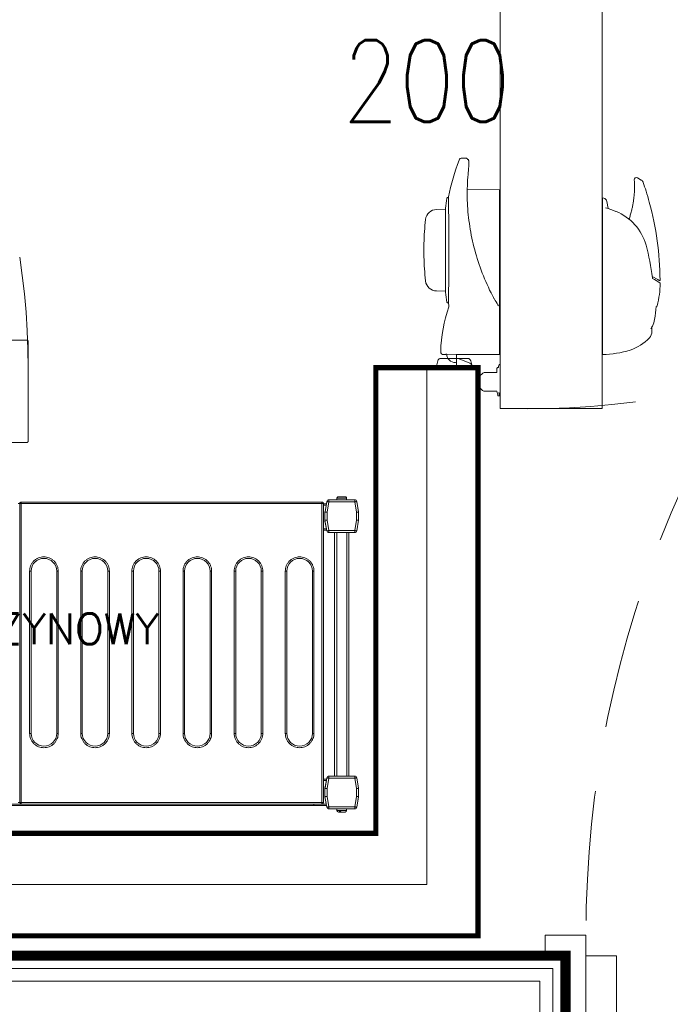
# Model space of a CAD drawing. Header units: millimetres. Extents: x -4835 to 23023, y -15404 to 3906.
# Tile 34 of 39: x -861 to -797, y 1288 to 1384. Entities that reach past the tile are written whole.
import ezdxf
from ezdxf.enums import TextEntityAlignment as Align

# ---------------------------------------------------------------- set-up
doc = ezdxf.new("R2010")
doc.units = ezdxf.units.MM
doc.linetypes.add('DASHED', pattern=[19.05, 12.7, -6.35])
doc.layers.get('0').update_dxf_attribs({"lineweight": 9})
doc.layers.add('Budowlane - Sciany Wew', color=7, linetype='Continuous')
doc.layers.add('Ściany', color=51, linetype='Continuous')
doc.layers.add('Ślusarka_okienna', color=30, linetype='Continuous', lineweight=13)
doc.styles.add('Incold_std', font='simplex.shx', dxfattribs={"width": 0.8})
doc.styles.add('RomanS', font='simplex.shx')
doc.linetypes.add('BATTING', pattern='A,0.0001,-0.1,[134,ltypeshp.shx,S=0.1,R=0,X=-0.1,Y=0],-0.2,[134,ltypeshp.shx,S=0.1,R=180,X=0.1,Y=0],-0.1', length=0.4001)

# ---------------------------------------------------------------- blocks, each defined once
blk = doc.blocks.new('*U235')
for points in [[(-2, -5), (0, -5), (0, 5), (-2, 5), (-2, 7), (2, 7), (2, 5), (2, -7), (-2, -7), (-2, -5)], [(2, 5), (5, 5), (5, -5), (2, -5)]]:
    blk.add_lwpolyline(points)
at = {"linetype": 'DASHED'}
blk.add_arc((108, 7), 106, 90, 180, dxfattribs=at)
blk = doc.blocks.new('40GAZ_podklad_lewy')
at = {"layer": 'Budowlane - Sciany Wew', "color": 251, "linetype": 'Continuous', "lineweight": 20}
for points in [[(794.935, -844.747), (794.935, -837.247), (484.489, -837.247), (484.489, -649.298), (790.589, -649.298), (790.589, -574.798), (783.089, -574.798), (783.089, -641.744), (657.965, -641.745), (657.965, -462.297), (783.089, -462.296), (783.089, -472.298), (790.589, -472.298), (790.589, -452.224)], [(793.685, -843.497), (793.685, -838.498), (483.239, -838.498), (483.239, -648.048), (789.339, -648.048), (789.339, -576.048), (784.339, -576.048), (784.339, -642.994), (656.715, -642.994), (656.715, -461.047), (784.339, -461.047), (784.339, -471.048), (789.339, -471.048), (789.339, -453.474)]]:
    blk.add_lwpolyline(points, dxfattribs=at)
at = {"layer": 'Ściany', "const_width": 1}
blk.add_lwpolyline([(796.185, -845.997), (796.185, -835.997), (485.739, -835.997), (485.739, -650.548), (791.839, -650.548), (791.839, -573.548), (781.839, -573.548), (781.839, -640.493), (659.215, -640.495), (659.215, -463.548), (781.839, -463.546), (781.839, -473.548), (791.839, -473.548), (791.839, -450.975)], dxfattribs=at)
at = {"layer": 'Ślusarka_okienna'}
blk.add_blockref('*U235', (796.185, -840.997), dxfattribs=at)
blk = doc.blocks.new('*U493')
at = {"const_width": 0.5}
blk.add_lwpolyline([(124.5, 290), (124.5, 300), (180, 300), (180, 0), (0, 0), (0, 300), (54.5, 300), (54.5, 290), (10, 290), (10, 10), (170, 10), (170, 290)], close=True, dxfattribs=at)
at = {"color": 253, "linetype": 'BATTING', "ltscale": 12, "true_color": 0xadadad}
blk.add_lwpolyline([(54.5, 295), (5, 295), (5, 5), (175, 5), (175, 295), (124.5, 295)], dxfattribs=at)
blk = doc.blocks.new('*U33')
at = {"lineweight": 15}
for p, q in [((72.833, -0.665), (72.683, -0.665)), ((72.833, -0.665), (72.833, -29.865)), ((72.983, -0.665), (72.833, -0.665)), ((72.983, -0.515), (72.983, -0.518)), ((102.383, -0.515), (72.983, -0.515)), ((72.983, -0.518), (72.983, -0.665)), ((102.383, -0.665), (72.983, -0.665)), ((72.983, -0.665), (72.983, -29.865)), ((102.383, -0.518), (102.383, -0.515)), ((102.383, -0.665), (102.383, -0.518)), ((102.533, -0.665), (102.383, -0.665)), ((102.383, -29.865), (102.383, -0.665)), ((102.533, -29.865), (102.533, -0.665)), ((102.533, -0.675), (102.829, -0.675)), ((102.533, -0.825), (102.802, -0.825)), ((102.866, -0.465), (102.686, -1.483)), ((103.063, -0.5), (102.883, -1.517)), ((103.063, -0.3), (103.063, -0.5)), ((105.587, -0.3), (103.063, -0.3)), ((105.587, -0.5), (103.063, -0.5)), ((103.85, -0.15), (103.85, -0.3)), ((104.8, -0.15), (103.85, -0.15)), ((103.857, -0.12), (103.853, -0.12)), ((104.797, -0.12), (104.793, -0.12)), ((104.8, -0.3), (104.8, -0.15)), ((105.587, -0.5), (105.587, -0.3)), ((105.766, -1.517), (105.587, -0.5)), ((105.963, -1.483), (105.784, -0.465)), ((105.784, -0.465), (105.966, -1.5)), ((102.683, -1.5), (102.686, -1.483)), ((102.683, -1.517), (102.683, -1.5)), ((102.883, -1.517), (102.683, -1.517)), ((102.683, -1.517), (102.683, -2.3)), ((102.883, -1.517), (102.883, -2.283)), ((105.766, -2.283), (105.766, -1.517)), ((105.966, -1.517), (105.766, -1.517)), ((105.966, -1.5), (105.966, -2.3)), ((105.966, -2.3), (105.966, -1.517)), ((102.683, -2.375), (102.683, -2.3)), ((102.683, -2.3), (102.866, -3.335)), ((102.815, -3.125), (102.683, -2.375)), ((102.883, -2.283), (103.063, -3.3)), ((105.587, -3.3), (105.766, -2.283)), ((105.784, -3.335), (105.966, -2.3)), ((105.966, -2.3), (105.784, -3.335)), ((102.533, -3.125), (102.815, -3.125)), ((102.533, -3.275), (102.842, -3.275)), ((103.063, -3.3), (105.587, -3.3)), ((103.063, -3.3), (103.063, -3.5)), ((103.063, -3.5), (105.587, -3.5)), ((103.625, -27.291), (103.625, -3.5)), ((103.825, -27.291), (103.825, -3.5)), ((104.825, -27.291), (104.825, -3.5)), ((105.025, -27.291), (105.025, -3.5)), ((105.587, -3.5), (105.587, -3.3)), ((102.533, -27.575), (102.842, -27.575)), ((102.533, -27.725), (102.815, -27.725)), ((102.683, -28.475), (102.815, -27.725)), ((102.866, -27.457), (102.686, -28.474)), ((103.063, -27.491), (102.883, -28.509)), ((103.063, -27.291), (103.063, -27.491)), ((105.587, -27.291), (103.063, -27.291)), ((105.587, -27.491), (103.063, -27.491)), ((105.587, -27.491), (105.587, -27.291)), ((105.766, -28.509), (105.587, -27.491)), ((105.963, -28.474), (105.784, -27.457)), ((102.683, -28.5), (102.683, -28.475)), ((102.683, -28.499), (102.683, -28.5)), ((102.683, -28.5), (102.683, -28.509)), ((102.683, -28.509), (102.683, -29.291)), ((102.883, -28.509), (102.683, -28.509)), ((102.883, -28.509), (102.883, -29.274)), ((105.766, -29.274), (105.766, -28.509)), ((105.966, -28.509), (105.766, -28.509)), ((105.966, -28.5), (105.966, -28.498)), ((105.966, -29.3), (105.966, -28.5)), ((105.966, -29.291), (105.966, -28.509)), ((102.683, -29.291), (102.866, -30.326)), ((102.683, -29.291), (102.683, -29.3)), ((102.683, -29.3), (102.866, -30.335)), ((102.883, -29.274), (103.063, -30.291)), ((105.587, -30.291), (105.766, -29.274)), ((105.784, -30.326), (105.966, -29.291)), ((105.784, -30.335), (105.966, -29.3)), ((101.583, -30.025), (4.383, -30.025)), ((101.583, -30.175), (4.383, -30.175)), ((72.683, -29.865), (72.833, -29.865)), ((72.833, -29.865), (72.983, -29.865)), ((72.983, -29.865), (102.383, -29.865)), ((72.983, -29.971), (72.983, -29.865)), ((72.983, -30.015), (72.983, -29.971)), ((72.983, -30.015), (102.383, -30.015)), ((101.583, -30.015), (101.583, -30.025)), ((101.583, -30.025), (101.583, -30.175)), ((101.583, -30.025), (102.811, -30.025)), ((101.583, -30.175), (102.837, -30.175)), ((102.383, -29.865), (102.533, -29.865)), ((102.383, -29.865), (102.383, -29.971)), ((102.383, -29.971), (102.383, -30.015)), ((103.063, -30.291), (105.587, -30.291)), ((103.063, -30.291), (103.063, -30.491)), ((103.063, -30.491), (105.587, -30.491)), ((103.063, -30.5), (105.587, -30.5)), ((103.85, -30.5), (103.85, -30.65)), ((103.85, -30.65), (104.8, -30.65)), ((104.091, -30.68), (104.201, -30.68)), ((104.8, -30.65), (104.8, -30.5)), ((105.587, -30.491), (105.587, -30.291)), ((104.241, -30.8), (104.147, -30.8))]:
    blk.add_line(p, q, dxfattribs=at)
at = {"color": 253, "lineweight": 15, "true_color": 0xa6a6a6}
for p, q in [((73.803, -23.115), (73.803, -7.265)), ((73.803, -7.265), (73.953, -7.265)), ((73.953, -23.115), (73.953, -7.265)), ((76.453, -7.265), (76.453, -23.115)), ((76.453, -7.265), (76.603, -7.265)), ((76.603, -7.265), (76.603, -23.115)), ((78.803, -23.115), (78.803, -7.265)), ((78.803, -7.265), (78.953, -7.265)), ((78.953, -23.115), (78.953, -7.265)), ((81.453, -7.265), (81.453, -23.115)), ((81.453, -7.265), (81.603, -7.265)), ((81.603, -7.265), (81.603, -23.115)), ((83.803, -23.115), (83.803, -7.265)), ((83.803, -7.265), (83.953, -7.265)), ((83.953, -23.115), (83.953, -7.265)), ((86.453, -7.265), (86.453, -23.115)), ((86.453, -7.265), (86.603, -7.265)), ((86.603, -7.265), (86.603, -23.115)), ((88.803, -23.115), (88.803, -7.265)), ((88.803, -7.265), (88.953, -7.265)), ((88.953, -23.115), (88.953, -7.265)), ((91.453, -7.265), (91.453, -23.115)), ((91.453, -7.265), (91.603, -7.265)), ((91.603, -7.265), (91.603, -23.115)), ((93.803, -23.115), (93.803, -7.265)), ((93.803, -7.265), (93.953, -7.265)), ((93.953, -23.115), (93.953, -7.265)), ((96.453, -7.265), (96.453, -23.115)), ((96.453, -7.265), (96.603, -7.265)), ((96.603, -7.265), (96.603, -23.115)), ((98.803, -23.115), (98.803, -7.265)), ((98.803, -7.265), (98.953, -7.265)), ((98.953, -23.115), (98.953, -7.265)), ((101.453, -7.265), (101.453, -23.115)), ((101.453, -7.265), (101.603, -7.265)), ((101.603, -7.265), (101.603, -23.115)), ((73.803, -23.115), (73.953, -23.115)), ((76.603, -23.115), (76.453, -23.115)), ((78.803, -23.115), (78.953, -23.115)), ((81.603, -23.115), (81.453, -23.115)), ((83.803, -23.115), (83.953, -23.115)), ((86.603, -23.115), (86.453, -23.115)), ((88.803, -23.115), (88.953, -23.115)), ((91.603, -23.115), (91.453, -23.115)), ((93.803, -23.115), (93.953, -23.115)), ((96.603, -23.115), (96.453, -23.115)), ((98.803, -23.115), (98.953, -23.115)), ((101.603, -23.115), (101.453, -23.115))]:
    blk.add_line(p, q, dxfattribs=at)
at = {"lineweight": 15, "flags": 128}
for points in [[(103.063, -0.5), (103.024, -0.493), (102.987, -0.487), (102.953, -0.481), (102.923, -0.475), (102.899, -0.471), (102.881, -0.468), (102.869, -0.466), (102.866, -0.465)], [(105.784, -0.465), (105.78, -0.466), (105.769, -0.468), (105.751, -0.471), (105.726, -0.475), (105.696, -0.481), (105.662, -0.487), (105.625, -0.493), (105.587, -0.5)], [(102.686, -1.483), (102.69, -1.483), (102.701, -1.485), (102.719, -1.489), (102.744, -1.493), (102.774, -1.498), (102.808, -1.504), (102.845, -1.511), (102.883, -1.517)], [(105.766, -1.517), (105.805, -1.511), (105.842, -1.504), (105.876, -1.498), (105.906, -1.493), (105.93, -1.489), (105.948, -1.485), (105.96, -1.483), (105.963, -1.483)], [(102.883, -2.283), (102.844, -2.286), (102.807, -2.289), (102.772, -2.292), (102.742, -2.295), (102.717, -2.297), (102.698, -2.299), (102.687, -2.3), (102.683, -2.3)], [(105.966, -2.3), (105.963, -2.3), (105.954, -2.299), (105.94, -2.298), (105.92, -2.296), (105.895, -2.294), (105.866, -2.291), (105.835, -2.288), (105.801, -2.286), (105.766, -2.283)], [(102.842, -3.275), (102.841, -3.272), (102.84, -3.264), (102.837, -3.25), (102.834, -3.231), (102.83, -3.208), (102.826, -3.182), (102.821, -3.154), (102.815, -3.125)], [(102.866, -3.335), (102.869, -3.334), (102.881, -3.332), (102.899, -3.329), (102.923, -3.325), (102.953, -3.319), (102.987, -3.313), (103.024, -3.307), (103.063, -3.3)], [(105.587, -3.3), (105.625, -3.307), (105.662, -3.313), (105.696, -3.319), (105.726, -3.325), (105.751, -3.329), (105.769, -3.332), (105.78, -3.334), (105.784, -3.335)], [(102.815, -27.725), (102.821, -27.696), (102.826, -27.668), (102.83, -27.642), (102.834, -27.619), (102.837, -27.6), (102.84, -27.586), (102.841, -27.578), (102.842, -27.575)], [(103.063, -27.491), (103.024, -27.484), (102.987, -27.478), (102.953, -27.472), (102.923, -27.467), (102.899, -27.462), (102.881, -27.459), (102.869, -27.457), (102.866, -27.457)], [(105.784, -27.457), (105.78, -27.457), (105.769, -27.459), (105.751, -27.462), (105.726, -27.467), (105.696, -27.472), (105.662, -27.478), (105.625, -27.484), (105.587, -27.491)], [(102.686, -28.474), (102.69, -28.475), (102.701, -28.477), (102.719, -28.48), (102.744, -28.484), (102.774, -28.489), (102.808, -28.495), (102.845, -28.502), (102.883, -28.509)], [(105.766, -28.509), (105.805, -28.502), (105.842, -28.495), (105.876, -28.489), (105.906, -28.484), (105.93, -28.48), (105.948, -28.477), (105.96, -28.475), (105.963, -28.474)], [(102.883, -29.274), (102.844, -29.277), (102.807, -29.28), (102.772, -29.283), (102.742, -29.286), (102.717, -29.288), (102.698, -29.29), (102.687, -29.291), (102.683, -29.291)], [(105.966, -29.291), (105.963, -29.291), (105.954, -29.29), (105.94, -29.289), (105.92, -29.287), (105.895, -29.285), (105.866, -29.283), (105.835, -29.28), (105.801, -29.277), (105.766, -29.274)], [(102.866, -30.326), (102.869, -30.325), (102.881, -30.323), (102.899, -30.32), (102.923, -30.316), (102.953, -30.311), (102.987, -30.305), (103.024, -30.298), (103.063, -30.291)], [(105.587, -30.291), (105.625, -30.298), (105.662, -30.305), (105.696, -30.311), (105.726, -30.316), (105.751, -30.32), (105.769, -30.323), (105.78, -30.325), (105.784, -30.326)]]:
    blk.add_lwpolyline(points, dxfattribs=at)
at = {"lineweight": 15}
for centre, radius, start, end in [((103.063, -0.5), 0.2, 90, 170), ((104, -0.15), 0.15, 168.46304, 180), ((104.65, -0.15), 0.15, 0, 11.53696), ((105.587, -0.5), 0.2, 10, 90), ((102.883, -1.517), 0.2, 170, 180), ((105.766, -1.517), 0.2, 0, 10), ((103.063, -3.3), 0.2, 190, 270), ((105.587, -3.3), 0.2, 270, 350), ((103.063, -27.491), 0.2, 90, 170), ((105.587, -27.491), 0.2, 10, 90), ((102.883, -28.509), 0.2, 170, 180), ((105.766, -28.509), 0.2, 0, 10), ((72.983, -29.865), 0.15, 180, 270), ((102.383, -29.865), 0.15, 270, 360), ((103.063, -30.291), 0.2, 190, 270), ((103.063, -30.3), 0.2, 190, 270), ((104, -30.65), 0.15, 180, 270), ((104.65, -30.65), 0.15, 270, 360), ((105.587, -30.291), 0.2, 270, 350), ((105.587, -30.3), 0.2, 270, 350)]:
    blk.add_arc(centre, radius, start, end, dxfattribs=at)
at = {"color": 253, "lineweight": 15, "true_color": 0xa6a6a6}
for centre, start, end in [((75.203, -7.265), 0, 180), ((80.203, -7.265), 0, 180), ((85.203, -7.265), 0, 180), ((90.203, -7.265), 0, 180), ((95.203, -7.265), 0, 180), ((100.203, -7.265), 0, 180), ((75.203, -23.115), 180, 0), ((80.203, -23.115), 180, 0), ((85.203, -23.115), 180, 0), ((90.203, -23.115), 180, 0), ((95.203, -23.115), 180, 0), ((100.203, -23.115), 180, 0)]:
    blk.add_arc(centre, 1.25, start, end, dxfattribs=at)
at = {"lineweight": 15}
for points, knots in [([(104.005, 0), (103.988, -0.002), (103.954, -0.005), (103.908, -0.031), (103.872, -0.07), (103.862, -0.103), (103.857, -0.12)], [0, 0, 0, 0, 0.250226, 0.500554, 0.748143, 1, 1, 1, 1]), ([(104.644, 0), (104.634, 0), (104.613, 0), (104.536, 0), (104.436, 0), (104.325, 0), (104.213, 0), (104.113, 0), (104.037, 0), (104.016, 0), (104.005, 0)], [0, 0, 0, 0, 0.121175, 0.25, 0.378822, 0.499997, 0.621178, 0.75, 0.878825, 1, 1, 1, 1]), ([(104.793, -0.12), (104.788, -0.104), (104.778, -0.072), (104.744, -0.033), (104.698, -0.006), (104.663, -0.002), (104.644, 0)], [0, 0, 0, 0, 0.243636, 0.487236, 0.731945, 1, 1, 1, 1]), ([(72.983, -0.518), (72.973, -0.519), (72.953, -0.521), (72.923, -0.53), (72.897, -0.545), (72.866, -0.57), (72.839, -0.61), (72.835, -0.648), (72.833, -0.667)], [0, 0, 0, 0, 0.130781, 0.260022, 0.38798, 0.514586, 0.761734, 1, 1, 1, 1]), ([(102.533, -0.667), (102.531, -0.648), (102.528, -0.61), (102.5, -0.57), (102.47, -0.545), (102.443, -0.53), (102.414, -0.521), (102.393, -0.519), (102.383, -0.518)], [0, 0, 0, 0, 0.238259, 0.485419, 0.612024, 0.73998, 0.86922, 1, 1, 1, 1]), ([(104.147, -30.8), (104.141, -30.798), (104.128, -30.795), (104.11, -30.769), (104.097, -30.73), (104.093, -30.697), (104.091, -30.68)], [0, 0, 0, 0, 0.250221, 0.50053, 0.748157, 1, 1, 1, 1]), ([(104.201, -30.68), (104.203, -30.696), (104.207, -30.728), (104.22, -30.767), (104.238, -30.794), (104.251, -30.798), (104.258, -30.8)], [0, 0, 0, 0, 0.243638, 0.487263, 0.731981, 1, 1, 1, 1]), ([(104.045, -30.8), (104.052, -30.8), (104.074, -30.8), (104.117, -30.8), (104.147, -30.8)], [0, 0, 0, 0, 0.311918, 1, 1, 1, 1]), ([(104.258, -30.8), (104.295, -30.8), (104.37, -30.8), (104.48, -30.8), (104.572, -30.8), (104.629, -30.8), (104.654, -30.8), (104.648, -30.8), (104.647, -30.8)], [0, 0, 0, 0, 0.188946, 0.389822, 0.590683, 0.779625, 0.968579, 1, 1, 1, 1])]:
    blk.add_open_spline(points, degree=3, knots=knots, dxfattribs=at)
at = {"color": 253, "lineweight": 15, "true_color": 0xa6a6a6}
for points, knots in [([(73.803, -7.265), (73.808, -7.18), (73.817, -7.004), (73.895, -6.743), (74.024, -6.492), (74.206, -6.268), (74.43, -6.086), (74.681, -5.956), (74.942, -5.881), (75.203, -5.857), (75.464, -5.881), (75.725, -5.956), (75.976, -6.086), (76.2, -6.268), (76.382, -6.492), (76.511, -6.743), (76.589, -7.004), (76.599, -7.18), (76.603, -7.265)], [0, 0, 0, 0, 0.058258, 0.120006, 0.184321, 0.25, 0.31568, 0.379995, 0.441741, 0.5, 0.558259, 0.620005, 0.68432, 0.75, 0.815679, 0.879994, 0.941742, 1, 1, 1, 1]), ([(78.803, -7.265), (78.808, -7.18), (78.817, -7.004), (78.895, -6.743), (79.024, -6.492), (79.206, -6.268), (79.43, -6.086), (79.681, -5.956), (79.942, -5.881), (80.203, -5.857), (80.464, -5.881), (80.725, -5.956), (80.976, -6.086), (81.2, -6.268), (81.382, -6.492), (81.511, -6.743), (81.589, -7.004), (81.599, -7.18), (81.603, -7.265)], [0, 0, 0, 0, 0.058258, 0.120006, 0.18432, 0.25, 0.31568, 0.379994, 0.441742, 0.5, 0.558257, 0.620005, 0.68432, 0.75, 0.81568, 0.879994, 0.941742, 1, 1, 1, 1]), ([(83.803, -7.265), (83.808, -7.18), (83.817, -7.004), (83.895, -6.743), (84.024, -6.492), (84.206, -6.268), (84.43, -6.086), (84.681, -5.956), (84.942, -5.881), (85.203, -5.857), (85.464, -5.881), (85.725, -5.956), (85.976, -6.086), (86.2, -6.268), (86.382, -6.492), (86.511, -6.743), (86.589, -7.004), (86.599, -7.18), (86.603, -7.265)], [0, 0, 0, 0, 0.058258, 0.120006, 0.18432, 0.25, 0.315679, 0.379994, 0.441742, 0.500001, 0.558258, 0.620006, 0.68432, 0.75, 0.81568, 0.879994, 0.941742, 1, 1, 1, 1]), ([(88.803, -7.265), (88.808, -7.18), (88.817, -7.004), (88.895, -6.743), (89.024, -6.492), (89.206, -6.268), (89.43, -6.086), (89.681, -5.956), (89.942, -5.881), (90.203, -5.857), (90.464, -5.881), (90.725, -5.956), (90.976, -6.086), (91.2, -6.268), (91.382, -6.492), (91.511, -6.743), (91.589, -7.004), (91.599, -7.18), (91.603, -7.265)], [0, 0, 0, 0, 0.058258, 0.120006, 0.18432, 0.25, 0.31568, 0.379994, 0.441742, 0.499999, 0.558258, 0.620006, 0.684321, 0.75, 0.81568, 0.879994, 0.941742, 1, 1, 1, 1]), ([(93.803, -7.265), (93.808, -7.18), (93.817, -7.004), (93.895, -6.743), (94.024, -6.492), (94.206, -6.268), (94.43, -6.086), (94.681, -5.956), (94.942, -5.881), (95.203, -5.857), (95.464, -5.881), (95.725, -5.956), (95.976, -6.086), (96.2, -6.268), (96.382, -6.492), (96.511, -6.743), (96.589, -7.004), (96.599, -7.18), (96.603, -7.265)], [0, 0, 0, 0, 0.058258, 0.120006, 0.18432, 0.25, 0.31568, 0.379995, 0.441743, 0.5, 0.558258, 0.620006, 0.68432, 0.75, 0.81568, 0.879994, 0.941742, 1, 1, 1, 1]), ([(98.803, -7.265), (98.808, -7.18), (98.817, -7.004), (98.895, -6.743), (99.024, -6.492), (99.206, -6.268), (99.43, -6.086), (99.681, -5.956), (99.942, -5.881), (100.203, -5.857), (100.464, -5.881), (100.725, -5.956), (100.976, -6.086), (101.2, -6.268), (101.382, -6.492), (101.511, -6.743), (101.589, -7.004), (101.599, -7.18), (101.603, -7.265)], [0, 0, 0, 0, 0.058258, 0.120006, 0.184321, 0.25, 0.31568, 0.379995, 0.441741, 0.5, 0.558259, 0.620005, 0.68432, 0.75, 0.815679, 0.879994, 0.941742, 1, 1, 1, 1]), ([(76.603, -23.115), (76.599, -23.2), (76.589, -23.376), (76.511, -23.637), (76.382, -23.888), (76.2, -24.112), (75.976, -24.294), (75.725, -24.424), (75.464, -24.499), (75.203, -24.523), (74.942, -24.499), (74.681, -24.424), (74.43, -24.294), (74.206, -24.112), (74.024, -23.888), (73.895, -23.637), (73.817, -23.376), (73.808, -23.2), (73.803, -23.115)], [0, 0, 0, 0, 0.058258, 0.120005, 0.184321, 0.25, 0.31568, 0.379995, 0.441742, 0.5, 0.558258, 0.620005, 0.68432, 0.75, 0.815679, 0.879995, 0.941742, 1, 1, 1, 1]), ([(81.603, -23.115), (81.599, -23.2), (81.589, -23.376), (81.511, -23.637), (81.382, -23.888), (81.2, -24.112), (80.976, -24.294), (80.725, -24.424), (80.464, -24.499), (80.203, -24.523), (79.942, -24.499), (79.681, -24.424), (79.43, -24.294), (79.206, -24.112), (79.024, -23.888), (78.895, -23.637), (78.817, -23.376), (78.808, -23.2), (78.803, -23.115)], [0, 0, 0, 0, 0.058258, 0.120006, 0.18432, 0.25, 0.31568, 0.379995, 0.441743, 0.5, 0.558258, 0.620006, 0.68432, 0.75, 0.81568, 0.879995, 0.941742, 1, 1, 1, 1]), ([(86.603, -23.115), (86.599, -23.2), (86.589, -23.376), (86.511, -23.637), (86.382, -23.888), (86.2, -24.112), (85.976, -24.294), (85.725, -24.424), (85.464, -24.499), (85.203, -24.523), (84.942, -24.499), (84.681, -24.424), (84.43, -24.294), (84.206, -24.112), (84.024, -23.888), (83.895, -23.637), (83.817, -23.376), (83.808, -23.2), (83.803, -23.115)], [0, 0, 0, 0, 0.058258, 0.120006, 0.18432, 0.25, 0.315679, 0.379994, 0.441742, 0.499999, 0.558258, 0.620006, 0.684321, 0.75, 0.81568, 0.879995, 0.941742, 1, 1, 1, 1]), ([(91.603, -23.115), (91.599, -23.2), (91.589, -23.376), (91.511, -23.637), (91.382, -23.888), (91.2, -24.112), (90.976, -24.294), (90.725, -24.424), (90.464, -24.499), (90.203, -24.523), (89.942, -24.499), (89.681, -24.424), (89.43, -24.294), (89.206, -24.112), (89.024, -23.888), (88.895, -23.637), (88.817, -23.376), (88.808, -23.2), (88.803, -23.115)], [0, 0, 0, 0, 0.058258, 0.120005, 0.18432, 0.25, 0.315679, 0.379994, 0.441742, 0.500001, 0.558258, 0.620006, 0.684321, 0.75, 0.81568, 0.879994, 0.941742, 1, 1, 1, 1]), ([(96.603, -23.115), (96.599, -23.2), (96.589, -23.376), (96.511, -23.637), (96.382, -23.888), (96.2, -24.112), (95.976, -24.294), (95.725, -24.424), (95.464, -24.499), (95.203, -24.523), (94.942, -24.499), (94.681, -24.424), (94.43, -24.294), (94.206, -24.112), (94.024, -23.888), (93.895, -23.637), (93.817, -23.376), (93.808, -23.2), (93.803, -23.115)], [0, 0, 0, 0, 0.058258, 0.120005, 0.18432, 0.25, 0.31568, 0.379994, 0.441742, 0.5, 0.558257, 0.620005, 0.68432, 0.75, 0.81568, 0.879994, 0.941742, 1, 1, 1, 1]), ([(101.603, -23.115), (101.599, -23.2), (101.589, -23.376), (101.511, -23.637), (101.382, -23.888), (101.2, -24.112), (100.976, -24.294), (100.725, -24.424), (100.464, -24.499), (100.203, -24.523), (99.942, -24.499), (99.681, -24.424), (99.43, -24.294), (99.206, -24.112), (99.024, -23.888), (98.895, -23.637), (98.817, -23.376), (98.808, -23.2), (98.803, -23.115)], [0, 0, 0, 0, 0.058258, 0.120005, 0.184321, 0.25, 0.31568, 0.379995, 0.441742, 0.5, 0.558258, 0.620005, 0.68432, 0.75, 0.815679, 0.879995, 0.941742, 1, 1, 1, 1])]:
    blk.add_open_spline(points, degree=3, knots=knots, dxfattribs=at)
at = {"color": 7, "insert": (53, -15.4), "char_height": 3, "width": 106, "attachment_point": 5, "style": 'RomanS'}
blk.add_mtext('REGAŁ CHŁODNICZY MAGAZYNOWY\\P1060x308mm', dxfattribs=at)
blk = doc.blocks.new('*U38')
at = {"color": 254, "linetype": 'DASHED', "true_color": 0xcfcfcf, "transparency": 33554684}
blk.add_lwpolyline([(64.429, 13, -0.414214), (64.349, 13.08), (64.349, 80.92, -0.414214), (64.429, 81), (74.274, 81, -0.414814), (74.349, 80.926), (74.349, 13.086, -0.414814), (74.274, 13), (64.429, 13)], format="xyb", dxfattribs=at)
blk.add_arc((67.1, 9.9), 71.123, 88.54918, 181.39771, dxfattribs=at)
blk = doc.blocks.new('*U40')
at = {"transparency": 33554687}
for p, q in [((61.4, 22.571), (61.09, 22.035)), ((61.486, 22.722), (61.4, 22.571)), ((66.446, 21.999), (66.024, 21.999)), ((51.679, 20.962), (51.457, 20.577)), ((54.464, 17.715), (53.768, 17.592)), ((53.421, 17.169), (53.447, 17.289)), ((68.721, 17.169), (53.421, 17.169)), ((53.79, 17.149), (53.802, 17.169)), ((68.22, 17.149), (53.79, 17.149)), ((68.22, 17.149), (68.219, 17.169)), ((52.63, 7.099), (52.602, 3.943)), ((68.72, 7.099), (52.63, 7.099)), ((63.438, 6.673), (63.589, 6.764)), ((63.589, 6.764), (63.742, 6.855)), ((63.742, 6.855), (63.859, 6.923)), ((63.859, 6.923), (63.979, 6.989)), ((68.706, 7.099), (68.679, 1.943)), ((68.72, 2.949), (68.72, 7.099)), ((61.872, 5.879), (61.596, 5.757)), ((62.147, 6.005), (61.872, 5.879)), ((62.421, 6.135), (62.147, 6.005)), ((62.693, 6.269), (62.421, 6.135)), ((62.965, 6.407), (62.693, 6.269)), ((63.147, 6.502), (62.965, 6.407)), ((63.185, 6.523), (63.147, 6.502)), ((63.244, 6.556), (63.185, 6.523)), ((63.261, 6.566), (63.244, 6.556)), ((63.438, 6.673), (63.261, 6.566)), ((59.065, 4.837), (58.78, 4.754)), ((59.35, 4.923), (59.065, 4.837)), ((59.633, 5.014), (59.35, 4.923)), ((59.916, 5.108), (59.633, 5.014)), ((60.199, 5.207), (59.916, 5.108)), ((60.481, 5.309), (60.199, 5.207)), ((60.761, 5.415), (60.481, 5.309)), ((61.041, 5.525), (60.761, 5.415)), ((61.319, 5.639), (61.041, 5.525)), ((61.596, 5.757), (61.319, 5.639)), ((49.557, 3.898), (49.555, 3.896)), ((49.561, 3.903), (49.557, 3.898)), ((49.569, 3.912), (49.561, 3.903)), ((49.58, 3.925), (49.569, 3.912)), ((49.594, 3.941), (49.58, 3.925)), ((49.611, 3.961), (49.594, 3.941)), ((49.632, 3.984), (49.611, 3.961)), ((49.655, 4.011), (49.632, 3.984)), ((49.669, 4.027), (49.655, 4.011)), ((49.681, 4.04), (49.676, 4.035)), ((49.698, 4.052), (49.681, 4.04)), ((49.716, 4.063), (49.698, 4.052)), ((49.738, 4.072), (49.716, 4.063)), ((49.771, 4.082), (49.738, 4.072)), ((49.807, 4.089), (49.771, 4.082)), ((49.845, 4.094), (49.807, 4.089)), ((49.886, 4.097), (49.845, 4.094)), ((49.93, 4.1), (49.886, 4.097)), ((49.978, 4.101), (49.93, 4.1)), ((50.029, 4.102), (49.978, 4.101)), ((50.083, 4.101), (50.029, 4.102)), ((50.142, 4.1), (50.083, 4.101)), ((50.204, 4.098), (50.142, 4.1)), ((50.27, 4.095), (50.204, 4.098)), ((50.34, 4.091), (50.27, 4.095)), ((50.413, 4.087), (50.34, 4.091)), ((50.489, 4.082), (50.413, 4.087)), ((50.569, 4.076), (50.489, 4.082)), ((50.651, 4.069), (50.569, 4.076)), ((50.736, 4.062), (50.651, 4.069)), ((50.824, 4.055), (50.736, 4.062)), ((50.914, 4.047), (50.824, 4.055)), ((51.008, 4.038), (50.914, 4.047)), ((51.093, 4.03), (51.008, 4.038)), ((51.118, 4.027), (51.093, 4.03)), ((51.395, 4.003), (51.118, 4.027)), ((51.673, 3.982), (51.395, 4.003)), ((51.951, 3.966), (51.673, 3.982)), ((52.231, 3.953), (51.951, 3.966)), ((52.512, 3.944), (52.231, 3.953)), ((52.793, 3.94), (52.512, 3.944)), ((53.075, 3.939), (52.793, 3.94)), ((53.357, 3.942), (53.075, 3.939)), ((53.641, 3.949), (53.357, 3.942)), ((53.925, 3.96), (53.641, 3.949)), ((54.209, 3.975), (53.925, 3.96)), ((54.493, 3.994), (54.209, 3.975)), ((54.777, 4.017), (54.493, 3.994)), ((55.062, 4.044), (54.777, 4.017)), ((55.347, 4.075), (55.062, 4.044)), ((55.632, 4.109), (55.347, 4.075)), ((55.918, 4.148), (55.632, 4.109)), ((56.204, 4.191), (55.918, 4.148)), ((56.49, 4.237), (56.204, 4.191)), ((56.775, 4.288), (56.49, 4.237)), ((57.062, 4.342), (56.775, 4.288)), ((57.348, 4.401), (57.062, 4.342)), ((57.635, 4.464), (57.348, 4.401)), ((57.922, 4.53), (57.635, 4.464)), ((58.208, 4.601), (57.922, 4.53)), ((58.494, 4.676), (58.208, 4.601)), ((58.78, 4.754), (58.494, 4.676)), ((69.1, 3.989), (69.1, 2.889)), ((69.132, 3.16), (69.566, 4.183)), ((69.322, 4.279), (69.724, 4.386)), ((69.897, 4.471), (70, 4.499)), ((49.53, 3.83), (49.53, 3.432)), ((68.72, 2.949), (68.684, 2.949)), ((69.405, 2.889), (68.684, 2.889)), ((70, 2.899), (69.15, 2.899)), ((53.306, 2.101), (53.306, 2.101)), ((53.306, 2.101), (53.317, 2.101)), ((53.317, 2.101), (53.344, 2.101)), ((53.344, 2.101), (53.388, 2.102)), ((53.35, 2.101), (53.35, 2.08)), ((53.388, 2.102), (53.449, 2.103)), ((53.449, 2.103), (53.525, 2.105)), ((53.525, 2.105), (53.617, 2.106)), ((53.617, 2.106), (53.724, 2.108)), ((53.724, 2.108), (53.847, 2.11)), ((53.847, 2.11), (53.984, 2.113)), ((53.984, 2.113), (54.136, 2.115)), ((54.136, 2.115), (54.302, 2.118)), ((54.302, 2.118), (54.482, 2.12)), ((54.482, 2.12), (54.673, 2.123)), ((54.673, 2.123), (54.877, 2.126)), ((54.877, 2.126), (55.092, 2.129)), ((55.092, 2.129), (55.319, 2.131)), ((55.319, 2.131), (55.556, 2.134)), ((55.556, 2.134), (55.803, 2.137)), ((55.803, 2.137), (56.057, 2.139)), ((56.057, 2.139), (56.319, 2.141)), ((56.319, 2.141), (56.588, 2.143)), ((56.588, 2.143), (56.864, 2.145)), ((56.864, 2.145), (57.145, 2.146)), ((57.145, 2.146), (57.431, 2.148)), ((57.431, 2.148), (57.72, 2.149)), ((57.72, 2.149), (58.01, 2.149)), ((58.01, 2.149), (58.303, 2.15)), ((58.303, 2.15), (58.596, 2.15)), ((58.596, 2.15), (58.89, 2.15)), ((58.89, 2.15), (59.183, 2.149)), ((59.183, 2.149), (59.474, 2.148)), ((59.474, 2.148), (59.76, 2.147)), ((59.76, 2.147), (60.043, 2.146)), ((60.043, 2.146), (60.321, 2.144)), ((60.321, 2.144), (60.595, 2.142)), ((60.595, 2.142), (60.862, 2.14)), ((60.862, 2.14), (61.121, 2.138)), ((61.121, 2.138), (61.371, 2.135)), ((61.371, 2.135), (61.598, 2.133)), ((61.598, 2.133), (61.817, 2.131)), ((61.817, 2.131), (62.026, 2.128)), ((62.026, 2.128), (62.226, 2.125)), ((62.226, 2.125), (62.427, 2.123)), ((62.427, 2.123), (62.616, 2.12)), ((62.616, 2.12), (62.793, 2.117)), ((62.793, 2.117), (62.956, 2.115)), ((62.956, 2.115), (63.105, 2.112)), ((63.105, 2.112), (63.24, 2.11)), ((63.24, 2.11), (63.359, 2.108)), ((63.359, 2.108), (63.463, 2.106)), ((63.463, 2.106), (63.552, 2.104)), ((63.552, 2.104), (63.625, 2.103)), ((63.625, 2.103), (63.682, 2.102)), ((63.682, 2.102), (63.723, 2.101)), ((63.71, 2.08), (63.71, 2.101)), ((63.723, 2.101), (63.746, 2.101)), ((63.746, 2.101), (63.754, 2.101)), ((68.679, 1.927), (68.679, 1.943)), ((68.68, 1.896), (68.679, 1.927)), ((69.1, 2.064), (69.1, 1.382)), ((54.43, 1.824), (62.63, 1.824)), ((54.531, 1.824), (54.547, 0.941)), ((62.513, 0.941), (62.529, 1.824)), ((68.681, 1.871), (68.68, 1.896)), ((68.682, 1.854), (68.681, 1.871)), ((68.684, 1.849), (68.682, 1.854)), ((68.734, 1.849), (68.684, 1.849)), ((68.732, 1.649), (68.734, 1.849)), ((69.118, 1.278), (69.118, 1.267)), ((69.322, 1.08), (70, 0.899)), ((59.175, -0.294), (57.885, -0.294))]:
    blk.add_line(p, q, dxfattribs=at)
at = {"ltscale": 0.1, "transparency": 33554687}
blk.add_line((69.1, 2.889), (69.1, 2.064), dxfattribs=at)
at = {"transparency": 33554684}
for points in [[(-4, 7.229, 0.414214), (-3.92, 7.149), (73.92, 7.149, 0.414214), (74, 7.229), (74, 17.074, 0.414814), (73.926, 17.149), (-3.914, 17.149, 0.414814), (-4, 17.074), (-4, 7.229)], [(69.99, 6.949), (69.99, 6.999), (69.89, 6.999, -0.175422), (69.697, 7.068, -0.244753), (69.69, 7.086), (69.69, 7.124, -0.414214), (69.715, 7.149), (72.465, 7.149, -0.414214), (72.49, 7.124), (72.49, 7.086, -0.200685), (72.483, 7.068), (72.431, 7.033), (72.746, 7.102), (72.757, 7.054, -0.414214), (72.681, 6.934), (72.29, 6.849), (72.29, 5.57, -0.649069), (70.49, 5.599), (70.49, 6.849), (70.09, 6.849, -0.414214), (69.99, 6.949)]]:
    blk.add_lwpolyline(points, format="xyb", dxfattribs=at)
blk.add_lwpolyline([(70, 5), (70, -5)], dxfattribs=at)
at = {"color": 254, "linetype": 'DASHED', "true_color": 0xcfcfcf, "transparency": 33554684}
blk.add_arc((-7.1, 9.9), 81.125, 358.46303, 91.42531, dxfattribs=at)
at = {"transparency": 33554687}
for centre, radius, start, end in [((61.73, -7.202), 30, 90.54811, 105.2579), ((-4.399, 60.468), 76.097, 329.69254, 330.30748), ((61.443, 22.747), 0.05, 330, 90.54908), ((61.75, 22.749), 0.05, 89.81783, 149.99554), ((61.721, 13.799), 9, 75.6725, 89.81545), ((-106.191, -1437.283), 1469.587, 83.299151, 83.348786), ((65.064, 20.509), 1.77, 59.83981, 82.714), ((61.609, -6.834), 29.612, 107.40953, 109.12203), ((61.734, -7.216), 30.014, 105.2584, 107.42009), ((59.387, 16.583), 5.025, 105.70724, 157.73884), ((64.111, -0.951), 23.184, 97.15449, 105.21398), ((62.04, 15.217), 7.866, 58.0399, 60.16003), ((66.471, 21.097), 0.902, 46.67625, 91.47954), ((64.001, 18.481), 4.5, 18, 46.65316), ((51.63, 20.477), 0.2, 150.04584, 276.6991), ((52.28, 10.297), 10.001, 84.38977, 93.59018), ((59.721, 17.09), 9, 0.5, 18), ((61.084, 15.814), 6.886, 157.16903, 166.14845), ((53.837, 17.198), 0.4, 99.84156, 166.98003), ((49.63, 3.83), 0.1, 157.43873, 180), ((49.63, 3.83), 0.1, 138.55962, 157.43873), ((49.744, 3.962), 0.0994, 133.16224, 138.28437), ((69.4, 3.989), 0.3, 105, 180), ((70.026, 3.988), 0.5, 105, 157), ((49.83, 3.432), 0.3, 179.92469, 249.38571), ((58.53, 26.549), 25, 249.37653, 257.94171), ((69.5, 3.004), 0.4, 157, 180), ((69.15, 2.949), 0.05, 180, 270), ((69.405, 2.789), 0.1, 0, 90), ((53.47, 2.08), 0.12, 180, 260.87795), ((57.446, 26.842), 25.2, 260.87795, 263.11218), ((59.614, 26.842), 25.2, 276.88782, 279.12205), ((63.59, 2.08), 0.12, 279.12205, 0), ((58.53, 26.549), 25, 282.06025, 282.64209), ((64.024, 2.057), 0.1, 70.80334, 102.83767), ((68.73, 15.349), 14, 250.50187, 268.75552), ((68.655, 2.789), 0.85, 271.62263, 0), ((54.43, 1.874), 0.05, 263.11218, 270), ((62.63, 1.874), 0.05, 270, 276.88782), ((68.432, 1.652), 0.3, 268.75552, 359.5), ((69.407, 1.382), 0.307, 179.99042, 199.87437), ((69.4, 1.37), 0.3, 200.09743, 255), ((55.647, 0.961), 1.1, 181, 263.57059), ((61.413, 0.961), 1.1, 276.42941, 359), ((58.53, 26.549), 26.85, 263.57059, 268.62246), ((58.53, 26.549), 26.85, 271.37754, 276.42941)]:
    blk.add_arc(centre, radius, start, end, dxfattribs=at)
for points, knots in [([(64.069, 22.408), (64.065, 22.415), (64.058, 22.428), (64.046, 22.447), (64.032, 22.464), (64.018, 22.479), (64.002, 22.493), (63.985, 22.504), (63.967, 22.513), (63.954, 22.517), (63.948, 22.519)], [0, 0, 0, 0, 0.232433, 0.455468, 0.67195, 0.883152, 1.089409, 1.291637, 1.491434, 1.690369, 1.690369, 1.690369, 1.690369]), ([(61.305, 22.069), (61.304, 22.068), (61.302, 22.068), (61.298, 22.067), (61.293, 22.065), (61.286, 22.063), (61.271, 22.06), (61.25, 22.056), (61.233, 22.053), (61.223, 22.052)], [0, 0, 0, 0, 0.0290633, 0.0714678, 0.0970914, 0.1891856, 0.2978479, 0.5497264, 0.8324144, 0.8324144, 0.8324144, 0.8324144]), ([(51.908, 21.145), (51.902, 21.142), (51.886, 21.137), (51.863, 21.128), (51.839, 21.116), (51.816, 21.103), (51.795, 21.089), (51.773, 21.073), (51.751, 21.054), (51.731, 21.033), (51.712, 21.011), (51.694, 20.987), (51.684, 20.97), (51.679, 20.962)], [0, 0, 0, 0, 0.199401, 0.485424, 0.754749, 1.002974, 1.27341, 1.527572, 1.816148, 2.125015, 2.404212, 2.697198, 2.999466, 2.999466, 2.999466, 2.999466]), ([(55.499, 19.766), (55.464, 19.778), (55.369, 19.809), (55.208, 19.86), (55.014, 19.918), (54.802, 19.976), (54.601, 20.026), (54.409, 20.069), (54.232, 20.106), (54.052, 20.14), (53.871, 20.171), (53.688, 20.199), (53.514, 20.222), (53.369, 20.239), (53.289, 20.247), (53.258, 20.25)], [17.111436, 17.111436, 17.111436, 17.111436, 18.224018, 20.113651, 22.180463, 24.288958, 26.716097, 28.391912, 30.195176, 32.128218, 33.887195, 35.711387, 37.691634, 39.144941, 40.092956, 40.092956, 40.092956, 40.092956])]:
    blk.add_open_spline(points, degree=3, knots=knots, dxfattribs=at)
at = {"insert": (24.663, -24), "char_height": 8, "width": 48, "attachment_point": 1, "rotation": 90, "style": 'Incold_std'}
blk.add_mtext('\\pxqc;70\\P200', dxfattribs=at)
blk = doc.blocks.new('C')
at = {"color": 6}
blk.add_blockref('40GAZ_podklad_lewy', (14978.113, 9594.994), dxfattribs=at)
at = {"rotation": 270}
for name, p in [('*U493', (15465.75, 8940.945)), ('*U40', (15760.75, 8886.445)), ('*U38', (15640.75, 8883.491))]:
    blk.add_blockref(name, p, dxfattribs=at)
at = {"linetype": 'Continuous', "lineweight": 25}
blk.add_blockref('*U33', (15648.103, 8803.829), dxfattribs=at)
at = {"style": 'RomanS'}
for tag, p in [('NABIAŁ/WODA', (15408.981, 8677.116)), ('PIWO', (15267.093, 8677.754)), ('NAP.KOLOR/SOKI', (15343.118, 8676.924)), ('ART.SPOŻ/PIECZYWO', (15532.08, 8676.664)), ('PIWO', (15207.951, 8676.645)), ('NAP.FUNKCJO', (15477.314, 8560.333)), ('WODA', (15287.586, 8558.33)), ('NAP.FUNKCJO', (15590.485, 8190.216))]:
    blk.add_attdef(tag, text='', height=5, dxfattribs=at).set_placement(p, align=Align.TOP_CENTER)
for tag, p in [('HIGIENA/SEZON', (15061.418, 8584.208)), ('NAP.KOLOR', (15247.469, 8484.932)), ('CIASTKA', (15515.918, 8480.98)), ('PIWO', (15326.45, 8485.009)), ('SOKI', (15435.425, 8482.473)), ('CHIPSY/SŁONE', (15435.107, 8413.607)), ('SŁODYCZE', (15516.207, 8415.789)), ('NAP.KOLOR', (15248.057, 8414.457)), ('PIWO', (15326.035, 8419.432))]:
    blk.add_attdef(tag, text='', height=5, rotation=90, dxfattribs=at).set_placement(p, align=Align.TOP_CENTER)

msp = doc.modelspace()

# ---------------------------------------------------------------- block references
msp.add_blockref('C', (-16582.0281, -7466.0778))

doc.saveas('drawing.dxf')
